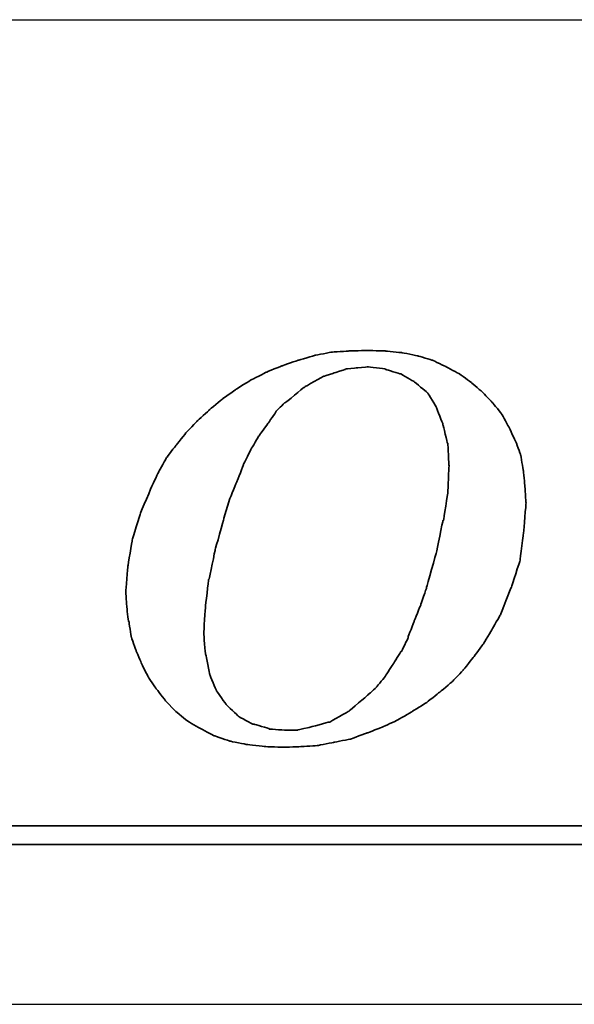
# Model space of a CAD drawing. Header units: millimetres. Extents: x 744 to 1024, y 232 to 311.
# Tile 25 of 41: x 951.068 to 951.913, y 251.215 to 252.715. Entities that reach past the tile are written whole.
import ezdxf

# ---------------------------------------------------------------- set-up
doc = ezdxf.new("R2010")
doc.units = ezdxf.units.MM
doc.header["$LTSCALE"] = 0.15
for name, color, linetype in [('DIM', 4, 'CONTINUOUS'), ('layer 1', 7, 'CONTINUOUS'), ('OUT', 3, 'CONTINUOUS')]:
    doc.layers.add(name, color=color, linetype=linetype)

# ---------------------------------------------------------------- blocks, each defined once
blk = doc.blocks.new('TBI MOTION logo(完整正式版)')
at = {"layer": 'layer 1', "color": 22, "lineweight": 35}
for points, knots in [([(-11.34375, -6.98375), (-11.34375, -6.98375), (-10.91375, -7.43875), (-10.91375, -7.43875), (-10.91375, -7.43875), (-10.91375, -7.43875), (-10.38625, -7.87125), (-10.38625, -7.87125), (-10.38625, -7.87125), (-10.38625, -7.87125), (-9.81125, -8.20375), (-9.81125, -8.20375), (-9.81125, -8.20375), (-9.81125, -8.20375), (-9.21125, -8.51875), (-9.21125, -8.51875), (-9.21125, -8.51875), (-9.21125, -8.51875), (-8.51625, -8.75875), (-8.51625, -8.75875), (-8.51625, -8.75875), (-8.51625, -8.75875), (-7.77125, -8.90375), (-7.77125, -8.90375), (-7.77125, -8.90375), (-7.77125, -8.90375), (-6.97875, -8.99875), (-6.97875, -8.99875), (-6.97875, -8.99875), (-6.97875, -8.99875), (-6.14125, -9.02375), (-6.14125, -9.02375), (-6.14125, -9.02375), (-6.14125, -9.02375), (-5.37125, -8.99875), (-5.37125, -8.99875), (-5.37125, -8.99875), (-5.37125, -8.99875), (-4.65375, -8.94875), (-4.65375, -8.94875), (-4.65375, -8.94875), (-4.65375, -8.94875), (-3.93375, -8.80625), (-3.93375, -8.80625), (-3.93375, -8.80625), (-3.93375, -8.80625), (-3.21375, -8.66375), (-3.21375, -8.66375), (-3.21375, -8.66375), (-3.21375, -8.66375), (-2.49375, -8.39875), (-2.49375, -8.39875), (-2.49375, -8.39875), (-2.49375, -8.39875), (-1.79875, -8.13375), (-1.79875, -8.13375), (-1.79875, -8.13375), (-1.79875, -8.13375), (-1.17375, -7.84375), (-1.17375, -7.84375), (-1.17375, -7.84375), (-1.17375, -7.84375), (-0.52375, -7.46375), (-0.52375, -7.46375), (-0.52375, -7.46375), (-0.52375, -7.46375), (0.10124, -7.07875), (0.10124, -7.07875), (0.10124, -7.07875), (0.10124, -7.07875), (0.67625, -6.62375), (0.67625, -6.62375), (0.67625, -6.62375), (0.67625, -6.62375), (1.24874, -6.14375), (1.24874, -6.14375), (1.24874, -6.14375), (1.24874, -6.14375), (1.72874, -5.64125), (1.72874, -5.64125), (1.72874, -5.64125), (1.72874, -5.64125), (2.18624, -5.06375), (2.18624, -5.06375), (2.18624, -5.06375), (2.18624, -5.06375), (2.61625, -4.48874), (2.61625, -4.48874), (2.61625, -4.48874), (2.61625, -4.48874), (3.00125, -3.83874), (3.00125, -3.83874), (3.00125, -3.83874), (3.00125, -3.83874), (3.36124, -3.21374), (3.36124, -3.21374), (3.36124, -3.21374), (3.36124, -3.21374), (3.84374, -1.99125), (3.84374, -1.99125), (3.84374, -1.99125), (3.84374, -1.99125), (4.22625, -0.81875), (4.22625, -0.81875), (4.22625, -0.81875), (4.22625, -0.81875), (4.39125, 0.45624), (4.39125, 0.45624), (4.39125, 0.45624), (4.39125, 0.45624), (4.48874, 1.70124), (4.48874, 1.70124), (4.48874, 1.70124), (4.48874, 1.70124), (4.43874, 2.44625), (4.43874, 2.44625), (4.43874, 2.44625), (4.43874, 2.44625), (4.36874, 3.14125), (4.36874, 3.14125), (4.36874, 3.14125), (4.36874, 3.14125), (4.25125, 3.81125), (4.25125, 3.81125), (4.25125, 3.81125), (4.25125, 3.81125), (4.03124, 4.41125), (4.03124, 4.41125), (4.03124, 4.41125), (4.03124, 4.41125), (3.74374, 5.01125), (3.74374, 5.01125), (3.74374, 5.01125), (3.74374, 5.01125), (3.43124, 5.58875), (3.43124, 5.58875), (3.43124, 5.58875), (3.43124, 5.58875), (3.02625, 6.09125), (3.02625, 6.09125), (3.02625, 6.09125), (3.02625, 6.09125), (2.59374, 6.54875), (2.59374, 6.54875), (2.59374, 6.54875), (2.59374, 6.54875), (2.09124, 6.98125), (2.09124, 6.98125), (2.09124, 6.98125), (2.09124, 6.98125), (1.56124, 7.36625), (1.56124, 7.36625), (1.56124, 7.36625), (1.56124, 7.36625), (0.98624, 7.67625), (0.98624, 7.67625), (0.98624, 7.67625), (0.98624, 7.67625), (0.38624, 7.96375), (0.38624, 7.96375), (0.38624, 7.96375), (0.38624, 7.96375), (-0.25875, 8.15625), (-0.25875, 8.15625), (-0.25875, 8.15625), (-0.25875, 8.15625), (-0.98125, 8.30125), (-0.98125, 8.30125), (-0.98125, 8.30125), (-0.98125, 8.30125), (-1.70124, 8.37125), (-1.70124, 8.37125), (-1.70124, 8.37125), (-1.70124, 8.37125), (-2.49375, 8.39624), (-2.49375, 8.39624), (-2.49375, 8.39624), (-2.49375, 8.39624), (-3.28625, 8.37125), (-3.28625, 8.37125), (-3.28625, 8.37125), (-3.28625, 8.37125), (-4.05125, 8.32125), (-4.05125, 8.32125), (-4.05125, 8.32125), (-4.05125, 8.32125), (-4.77375, 8.18125), (-4.77375, 8.18125), (-4.77375, 8.18125), (-4.77375, 8.18125), (-5.51625, 7.96375), (-5.51625, 7.96375), (-5.51625, 7.96375), (-5.51625, 7.96375), (-6.21125, 7.72625), (-6.21125, 7.72625), (-6.21125, 7.72625), (-6.21125, 7.72625), (-6.92875, 7.43625), (-6.92875, 7.43625), (-6.92875, 7.43625), (-6.92875, 7.43625), (-7.57875, 7.10125), (-7.57875, 7.10125), (-7.57875, 7.10125), (-7.57875, 7.10125), (-8.24875, 6.69125), (-8.24875, 6.69125), (-8.24875, 6.69125), (-8.24875, 6.69125), (-8.84875, 6.26125), (-8.84875, 6.26125), (-8.84875, 6.26125), (-8.84875, 6.26125), (-9.42625, 5.78125), (-9.42625, 5.78125), (-9.42625, 5.78125), (-9.42625, 5.78125), (-9.95375, 5.30125), (-9.95375, 5.30125), (-9.95375, 5.30125), (-9.95375, 5.30125), (-10.43375, 4.79624), (-10.43375, 4.79624), (-10.43375, 4.79624), (-10.43375, 4.79624), (-10.88875, 4.22125), (-10.88875, 4.22125), (-10.88875, 4.22125), (-10.88875, 4.22125), (-11.29875, 3.69375), (-11.29875, 3.69375), (-11.29875, 3.69375), (-11.29875, 3.69375), (-11.63375, 3.09125), (-11.63375, 3.09125), (-11.63375, 3.09125), (-11.63375, 3.09125), (-11.91875, 2.49625), (-11.91875, 2.49625), (-11.91875, 2.49625), (-11.91875, 2.49625), (-12.44875, 1.24625), (-12.44875, 1.24625), (-12.44875, 1.24625), (-12.44875, 1.24625), (-12.80875, 0.06874), (-12.80875, 0.06874), (-12.80875, 0.06874), (-12.80875, 0.06874), (-12.99875, -1.07875), (-12.99875, -1.07875), (-12.99875, -1.07875), (-12.99875, -1.07875), (-13.09375, -2.18375), (-13.09375, -2.18375), (-13.09375, -2.18375), (-13.09375, -2.18375), (-13.04875, -2.85375), (-13.04875, -2.85375), (-13.04875, -2.85375), (-13.04875, -2.85375), (-12.97375, -3.50375), (-12.97375, -3.50375), (-12.97375, -3.50375), (-12.97375, -3.50375), (-12.95375, -3.50375), (-12.95375, -3.50375), (-12.95375, -3.50375), (-12.95375, -3.50375), (-12.85375, -4.17375), (-12.85375, -4.17375), (-12.85375, -4.17375), (-12.85375, -4.17375), (-12.63875, -4.77624), (-12.63875, -4.77624), (-12.63875, -4.77624), (-12.63875, -4.77624), (-12.39875, -5.35125), (-12.39875, -5.35125), (-12.39875, -5.35125), (-12.39875, -5.35125), (-12.11375, -5.92875), (-12.11375, -5.92875), (-12.11375, -5.92875), (-12.11375, -5.92875), (-11.75375, -6.45375), (-11.75375, -6.45375), (-11.75375, -6.45375), (-11.75375, -6.45375), (-11.34375, -6.98375), (-11.34375, -6.98375)], [0, 0, 0, 0, 0.01369863, 0.01369863, 0.01369863, 0.01369864, 0.02739726, 0.02739726, 0.02739726, 0.02739727, 0.04109589, 0.04109589, 0.04109589, 0.0410959, 0.05479452, 0.05479452, 0.05479452, 0.05479453, 0.06849315, 0.06849315, 0.06849315, 0.06849316, 0.08219178, 0.08219178, 0.08219178, 0.08219179, 0.09589041, 0.09589041, 0.09589041, 0.09589042, 0.10958904, 0.10958904, 0.10958904, 0.10958905, 0.12328767, 0.12328767, 0.12328767, 0.12328768, 0.1369863, 0.1369863, 0.1369863, 0.13698631, 0.15068493, 0.15068493, 0.15068493, 0.15068494, 0.16438356, 0.16438356, 0.16438356, 0.16438357, 0.17808219, 0.17808219, 0.17808219, 0.1780822, 0.19178082, 0.19178082, 0.19178082, 0.19178083, 0.20547945, 0.20547945, 0.20547945, 0.20547946, 0.21917808, 0.21917808, 0.21917808, 0.21917809, 0.23287671, 0.23287671, 0.23287671, 0.23287672, 0.24657534, 0.24657534, 0.24657534, 0.24657535, 0.26027397, 0.26027397, 0.26027397, 0.26027398, 0.2739726, 0.2739726, 0.2739726, 0.27397261, 0.28767123, 0.28767123, 0.28767123, 0.28767124, 0.30136986, 0.30136986, 0.30136986, 0.30136987, 0.31506849, 0.31506849, 0.31506849, 0.3150685, 0.32876712, 0.32876712, 0.32876712, 0.32876713, 0.34246575, 0.34246575, 0.34246575, 0.34246576, 0.35616438, 0.35616438, 0.35616438, 0.35616439, 0.36986301, 0.36986301, 0.36986301, 0.36986302, 0.38356164, 0.38356164, 0.38356164, 0.38356165, 0.39726027, 0.39726027, 0.39726027, 0.39726028, 0.4109589, 0.4109589, 0.4109589, 0.41095891, 0.42465753, 0.42465753, 0.42465753, 0.42465754, 0.43835616, 0.43835616, 0.43835616, 0.43835617, 0.45205479, 0.45205479, 0.45205479, 0.4520548, 0.46575342, 0.46575342, 0.46575342, 0.46575343, 0.47945205, 0.47945205, 0.47945205, 0.47945206, 0.49315068, 0.49315068, 0.49315068, 0.49315069, 0.50684932, 0.50684932, 0.50684932, 0.50684933, 0.52054795, 0.52054795, 0.52054795, 0.52054796, 0.53424658, 0.53424658, 0.53424658, 0.53424659, 0.54794521, 0.54794521, 0.54794521, 0.54794522, 0.56164384, 0.56164384, 0.56164384, 0.56164385, 0.57534247, 0.57534247, 0.57534247, 0.57534248, 0.5890411, 0.5890411, 0.5890411, 0.58904111, 0.60273973, 0.60273973, 0.60273973, 0.60273974, 0.61643836, 0.61643836, 0.61643836, 0.61643837, 0.63013699, 0.63013699, 0.63013699, 0.630137, 0.64383562, 0.64383562, 0.64383562, 0.64383563, 0.65753425, 0.65753425, 0.65753425, 0.65753426, 0.67123288, 0.67123288, 0.67123288, 0.67123289, 0.68493151, 0.68493151, 0.68493151, 0.68493152, 0.69863014, 0.69863014, 0.69863014, 0.69863015, 0.71232877, 0.71232877, 0.71232877, 0.71232878, 0.7260274, 0.7260274, 0.7260274, 0.72602741, 0.73972603, 0.73972603, 0.73972603, 0.73972604, 0.75342466, 0.75342466, 0.75342466, 0.75342467, 0.76712329, 0.76712329, 0.76712329, 0.7671233, 0.78082192, 0.78082192, 0.78082192, 0.78082193, 0.79452055, 0.79452055, 0.79452055, 0.79452056, 0.80821918, 0.80821918, 0.80821918, 0.80821919, 0.82191781, 0.82191781, 0.82191781, 0.82191782, 0.83561644, 0.83561644, 0.83561644, 0.83561645, 0.84931507, 0.84931507, 0.84931507, 0.84931508, 0.8630137, 0.8630137, 0.8630137, 0.86301371, 0.87671233, 0.87671233, 0.87671233, 0.87671234, 0.89041096, 0.89041096, 0.89041096, 0.89041097, 0.90410959, 0.90410959, 0.90410959, 0.9041096, 0.91780822, 0.91780822, 0.91780822, 0.91780823, 0.93150685, 0.93150685, 0.93150685, 0.93150686, 0.94520548, 0.94520548, 0.94520548, 0.94520549, 0.95890411, 0.95890411, 0.95890411, 0.95890412, 0.97260274, 0.97260274, 0.97260274, 0.97260275, 0.98630137, 0.98630137, 0.98630137, 0.98630138, 1, 1, 1, 1]), ([(-8.77875, 1.03124), (-8.77875, 1.03124), (-8.51625, 1.89625), (-8.51625, 1.89625), (-8.51625, 1.89625), (-8.51625, 1.89625), (-8.20375, 2.66375), (-8.20375, 2.66375), (-8.20375, 2.66375), (-8.20375, 2.66375), (-7.91625, 3.38125), (-7.91625, 3.38125), (-7.91625, 3.38125), (-7.91625, 3.38125), (-7.91625, 3.40624), (-7.91625, 3.40624), (-7.91625, 3.40624), (-7.91625, 3.40624), (-7.57875, 4.07624), (-7.57875, 4.07624), (-7.57875, 4.07624), (-7.57875, 4.07624), (-7.24375, 4.65125), (-7.24375, 4.65125), (-7.24375, 4.65125), (-7.24375, 4.65125), (-7.21875, 4.65125), (-7.21875, 4.65125), (-7.21875, 4.65125), (-7.21875, 4.65125), (-7.21875, 4.67624), (-7.21875, 4.67624), (-7.21875, 4.67624), (-7.21875, 4.67624), (-6.83625, 5.20375), (-6.83625, 5.20375), (-6.83625, 5.20375), (-6.83625, 5.20375), (-6.49875, 5.68625), (-6.49875, 5.68625), (-6.49875, 5.68625), (-6.49875, 5.68625), (-6.49875, 5.70625), (-6.49875, 5.70625), (-6.49875, 5.70625), (-6.49875, 5.70625), (-6.11625, 6.09125), (-6.11625, 6.09125), (-6.11625, 6.09125), (-6.11625, 6.09125), (-6.09125, 6.09125), (-6.09125, 6.09125), (-6.09125, 6.09125), (-6.09125, 6.09125), (-5.27375, 6.76625), (-5.27375, 6.76625), (-5.27375, 6.76625), (-5.27375, 6.76625), (-5.24875, 6.76625), (-5.24875, 6.76625), (-5.24875, 6.76625), (-5.24875, 6.76625), (-5.24875, 6.78625), (-5.24875, 6.78625), (-5.24875, 6.78625), (-5.24875, 6.78625), (-4.38875, 7.26624), (-4.38875, 7.26624), (-4.38875, 7.26624), (-4.38875, 7.26624), (-4.36125, 7.26624), (-4.36125, 7.26624), (-4.36125, 7.26624), (-4.36125, 7.26624), (-3.93375, 7.41125), (-3.93375, 7.41125), (-3.93375, 7.41125), (-3.93375, 7.41125), (-3.47375, 7.55625), (-3.47375, 7.55625), (-3.47375, 7.55625), (-3.47375, 7.55625), (-3.45375, 7.55625), (-3.45375, 7.55625), (-3.45375, 7.55625), (-3.45375, 7.55625), (-3.42875, 7.58124), (-3.42875, 7.58124), (-3.42875, 7.58124), (-3.42875, 7.58124), (-2.97375, 7.62625), (-2.97375, 7.62625), (-2.97375, 7.62625), (-2.97375, 7.62625), (-2.49375, 7.67625), (-2.49375, 7.67625), (-2.49375, 7.67625), (-2.49375, 7.67625), (-2.46875, 7.67625), (-2.46875, 7.67625), (-2.46875, 7.67625), (-2.46875, 7.67625), (-1.70124, 7.58124), (-1.70124, 7.58124), (-1.70124, 7.58124), (-1.70124, 7.58124), (-1.67875, 7.55625), (-1.67875, 7.55625), (-1.67875, 7.55625), (-1.67875, 7.55625), (-1.65375, 7.55625), (-1.65375, 7.55625), (-1.65375, 7.55625), (-1.65375, 7.55625), (-1.03125, 7.36625), (-1.03125, 7.36625), (-1.03125, 7.36625), (-1.03125, 7.36625), (-1.00625, 7.36625), (-1.00625, 7.36625), (-1.00625, 7.36625), (-1.00625, 7.36625), (-0.43124, 7.02624), (-0.43124, 7.02624), (-0.43124, 7.02624), (-0.43124, 7.02624), (-0.40625, 7.00624), (-0.40625, 7.00624), (-0.40625, 7.00624), (-0.40625, 7.00624), (0.12124, 6.57124), (0.12124, 6.57124), (0.12124, 6.57124), (0.12124, 6.57124), (0.14624, 6.54875), (0.14624, 6.54875), (0.14624, 6.54875), (0.14624, 6.54875), (0.17124, 6.52375), (0.17124, 6.52375), (0.17124, 6.52375), (0.17124, 6.52375), (0.55625, 5.89875), (0.55625, 5.89875), (0.55625, 5.89875), (0.55625, 5.89875), (0.55625, 5.87625), (0.55625, 5.87625), (0.55625, 5.87625), (0.55625, 5.87625), (0.84124, 5.15625), (0.84124, 5.15625), (0.84124, 5.15625), (0.84124, 5.15625), (0.84124, 5.13125), (0.84124, 5.13125), (0.84124, 5.13125), (0.84124, 5.13125), (1.03624, 4.31875), (1.03624, 4.31875), (1.03624, 4.31875), (1.03624, 4.31875), (1.05624, 4.31875), (1.05624, 4.31875), (1.05624, 4.31875), (1.05624, 4.31875), (1.05624, 4.29125), (1.05624, 4.29125), (1.05624, 4.29125), (1.05624, 4.29125), (1.10625, 3.33125), (1.10625, 3.33125), (1.10625, 3.33125), (1.10625, 3.33125), (1.10625, 3.30875), (1.10625, 3.30875), (1.10625, 3.30875), (1.10625, 3.30875), (1.05624, 2.20624), (1.05624, 2.20624), (1.05624, 2.20624), (1.05624, 2.20624), (1.05624, 2.18124), (1.05624, 2.18124), (1.05624, 2.18124), (1.05624, 2.18124), (0.86624, 0.93624), (0.86624, 0.93624), (0.86624, 0.93624), (0.86624, 0.93624), (0.84124, 0.93624), (0.84124, 0.93624), (0.84124, 0.93624), (0.84124, 0.93624), (0.55625, -0.45874), (0.55625, -0.45874), (0.55625, -0.45874), (0.55625, -0.45874), (0.12124, -1.99125), (0.12124, -1.99125), (0.12124, -1.99125), (0.12124, -1.99125), (0.12124, -2.01874), (0.12124, -2.01874), (0.12124, -2.01874), (0.12124, -2.01874), (-0.13874, -2.78375), (-0.13874, -2.78375), (-0.13874, -2.78375), (-0.13874, -2.78375), (-0.43124, -3.50375), (-0.43124, -3.50375), (-0.43124, -3.50375), (-0.43124, -3.50375), (-0.69375, -4.19875), (-0.69375, -4.19875), (-0.69375, -4.19875), (-0.69375, -4.19875), (-0.69375, -4.22375), (-0.69375, -4.22375), (-0.69375, -4.22375), (-0.69375, -4.22375), (-0.98125, -4.82374), (-0.98125, -4.82374), (-0.98125, -4.82374), (-0.98125, -4.82374), (-1.00625, -4.82374), (-1.00625, -4.82374), (-1.00625, -4.82374), (-1.00625, -4.82374), (-1.33875, -5.35125), (-1.33875, -5.35125), (-1.33875, -5.35125), (-1.33875, -5.35125), (-1.67875, -5.87875), (-1.67875, -5.87875), (-1.67875, -5.87875), (-1.67875, -5.87875), (-1.67875, -5.90375), (-1.67875, -5.90375), (-1.67875, -5.90375), (-1.67875, -5.90375), (-2.05875, -6.35875), (-2.05875, -6.35875), (-2.05875, -6.35875), (-2.05875, -6.35875), (-2.08375, -6.38375), (-2.08375, -6.38375), (-2.08375, -6.38375), (-2.08375, -6.38375), (-2.46875, -6.74375), (-2.46875, -6.74375), (-2.46875, -6.74375), (-2.46875, -6.74375), (-3.25875, -7.41625), (-3.25875, -7.41625), (-3.25875, -7.41625), (-3.25875, -7.41625), (-3.28625, -7.43875), (-3.28625, -7.43875), (-3.28625, -7.43875), (-3.28625, -7.43875), (-4.12375, -7.91875), (-4.12375, -7.91875), (-4.12375, -7.91875), (-4.12375, -7.91875), (-4.14875, -7.91875), (-4.14875, -7.91875), (-4.14875, -7.91875), (-4.14875, -7.91875), (-4.17125, -7.91875), (-4.17125, -7.91875), (-4.17125, -7.91875), (-4.17125, -7.91875), (-5.03375, -8.15875), (-5.03375, -8.15875), (-5.03375, -8.15875), (-5.03375, -8.15875), (-5.51625, -8.25625), (-5.51625, -8.25625), (-5.51625, -8.25625), (-5.51625, -8.25625), (-5.54125, -8.27875), (-5.54125, -8.27875), (-5.54125, -8.27875), (-5.54125, -8.27875), (-5.56375, -8.27875), (-5.56375, -8.27875), (-5.56375, -8.27875), (-5.56375, -8.27875), (-5.99625, -8.27875), (-5.99625, -8.27875), (-5.99625, -8.27875), (-5.99625, -8.27875), (-6.76375, -8.23125), (-6.76375, -8.23125), (-6.76375, -8.23125), (-6.76375, -8.23125), (-6.78875, -8.23125), (-6.78875, -8.23125), (-6.78875, -8.23125), (-6.78875, -8.23125), (-6.78875, -8.20375), (-6.78875, -8.20375), (-6.78875, -8.20375), (-6.78875, -8.20375), (-7.45875, -8.01375), (-7.45875, -8.01375), (-7.45875, -8.01375), (-7.45875, -8.01375), (-7.48375, -8.01375), (-7.48375, -8.01375), (-7.48375, -8.01375), (-7.48375, -8.01375), (-7.50875, -8.01375), (-7.50875, -8.01375), (-7.50875, -8.01375), (-7.50875, -8.01375), (-8.13125, -7.67875), (-8.13125, -7.67875), (-8.13125, -7.67875), (-8.13125, -7.67875), (-8.15625, -7.65375), (-8.15625, -7.65375), (-8.15625, -7.65375), (-8.15625, -7.65375), (-8.65875, -7.17375), (-8.65875, -7.17375), (-8.65875, -7.17375), (-8.65875, -7.17375), (-8.68375, -7.14875), (-8.68375, -7.14875), (-8.68375, -7.14875), (-8.68375, -7.14875), (-9.08875, -6.57375), (-9.08875, -6.57375), (-9.08875, -6.57375), (-9.08875, -6.57375), (-9.11375, -6.54875), (-9.11375, -6.54875), (-9.11375, -6.54875), (-9.11375, -6.54875), (-9.11375, -6.52875), (-9.11375, -6.52875), (-9.11375, -6.52875), (-9.11375, -6.52875), (-9.40375, -5.85375), (-9.40375, -5.85375), (-9.40375, -5.85375), (-9.40375, -5.85375), (-9.40375, -5.82875), (-9.40375, -5.82875), (-9.40375, -5.82875), (-9.40375, -5.82875), (-9.56875, -4.96875), (-9.56875, -4.96875), (-9.56875, -4.96875), (-9.56875, -4.96875), (-9.59375, -4.94375), (-9.59375, -4.94375), (-9.59375, -4.94375), (-9.59375, -4.94375), (-9.66375, -4.03375), (-9.66375, -4.03375), (-9.66375, -4.03375), (-9.66375, -4.03375), (-9.66375, -4.00875), (-9.66375, -4.00875), (-9.66375, -4.00875), (-9.66375, -4.00875), (-9.59375, -2.85375), (-9.59375, -2.85375), (-9.59375, -2.85375), (-9.59375, -2.85375), (-9.45125, -1.65875), (-9.45125, -1.65875), (-9.45125, -1.65875), (-9.45125, -1.65875), (-9.42625, -1.63375), (-9.42625, -1.63375), (-9.42625, -1.63375), (-9.42625, -1.63375), (-9.16125, -0.33875), (-9.16125, -0.33875), (-9.16125, -0.33875), (-9.16125, -0.33875), (-8.77875, 1.00624), (-8.77875, 1.00624), (-8.77875, 1.00624), (-8.77875, 1.00624), (-8.77875, 1.03124), (-8.77875, 1.03124)], [0, 0, 0, 0, 0.01020408, 0.01020408, 0.01020408, 0.01020409, 0.02040816, 0.02040816, 0.02040816, 0.02040817, 0.03061224, 0.03061224, 0.03061224, 0.03061225, 0.04081633, 0.04081633, 0.04081633, 0.04081634, 0.05102041, 0.05102041, 0.05102041, 0.05102042, 0.06122449, 0.06122449, 0.06122449, 0.0612245, 0.07142857, 0.07142857, 0.07142857, 0.07142858, 0.08163265, 0.08163265, 0.08163265, 0.08163266, 0.09183673, 0.09183673, 0.09183673, 0.09183674, 0.10204082, 0.10204082, 0.10204082, 0.10204083, 0.1122449, 0.1122449, 0.1122449, 0.11224491, 0.12244898, 0.12244898, 0.12244898, 0.12244899, 0.13265306, 0.13265306, 0.13265306, 0.13265307, 0.14285714, 0.14285714, 0.14285714, 0.14285715, 0.15306122, 0.15306122, 0.15306122, 0.15306123, 0.16326531, 0.16326531, 0.16326531, 0.16326532, 0.17346939, 0.17346939, 0.17346939, 0.1734694, 0.18367347, 0.18367347, 0.18367347, 0.18367348, 0.19387755, 0.19387755, 0.19387755, 0.19387756, 0.20408163, 0.20408163, 0.20408163, 0.20408164, 0.21428571, 0.21428571, 0.21428571, 0.21428572, 0.2244898, 0.2244898, 0.2244898, 0.22448981, 0.23469388, 0.23469388, 0.23469388, 0.23469389, 0.24489796, 0.24489796, 0.24489796, 0.24489797, 0.25510204, 0.25510204, 0.25510204, 0.25510205, 0.26530612, 0.26530612, 0.26530612, 0.26530613, 0.2755102, 0.2755102, 0.2755102, 0.27551021, 0.28571429, 0.28571429, 0.28571429, 0.2857143, 0.29591837, 0.29591837, 0.29591837, 0.29591838, 0.30612245, 0.30612245, 0.30612245, 0.30612246, 0.31632653, 0.31632653, 0.31632653, 0.31632654, 0.32653061, 0.32653061, 0.32653061, 0.32653062, 0.33673469, 0.33673469, 0.33673469, 0.3367347, 0.34693878, 0.34693878, 0.34693878, 0.34693879, 0.35714286, 0.35714286, 0.35714286, 0.35714287, 0.36734694, 0.36734694, 0.36734694, 0.36734695, 0.37755102, 0.37755102, 0.37755102, 0.37755103, 0.3877551, 0.3877551, 0.3877551, 0.38775511, 0.39795918, 0.39795918, 0.39795918, 0.39795919, 0.40816327, 0.40816327, 0.40816327, 0.40816328, 0.41836735, 0.41836735, 0.41836735, 0.41836736, 0.42857143, 0.42857143, 0.42857143, 0.42857144, 0.43877551, 0.43877551, 0.43877551, 0.43877552, 0.44897959, 0.44897959, 0.44897959, 0.4489796, 0.45918367, 0.45918367, 0.45918367, 0.45918368, 0.46938776, 0.46938776, 0.46938776, 0.46938777, 0.47959184, 0.47959184, 0.47959184, 0.47959185, 0.48979592, 0.48979592, 0.48979592, 0.48979593, 0.5, 0.5, 0.5, 0.50000001, 0.51020408, 0.51020408, 0.51020408, 0.51020409, 0.52040816, 0.52040816, 0.52040816, 0.52040817, 0.53061224, 0.53061224, 0.53061224, 0.53061225, 0.54081633, 0.54081633, 0.54081633, 0.54081634, 0.55102041, 0.55102041, 0.55102041, 0.55102042, 0.56122449, 0.56122449, 0.56122449, 0.5612245, 0.57142857, 0.57142857, 0.57142857, 0.57142858, 0.58163265, 0.58163265, 0.58163265, 0.58163266, 0.59183673, 0.59183673, 0.59183673, 0.59183674, 0.60204082, 0.60204082, 0.60204082, 0.60204083, 0.6122449, 0.6122449, 0.6122449, 0.61224491, 0.62244898, 0.62244898, 0.62244898, 0.62244899, 0.63265306, 0.63265306, 0.63265306, 0.63265307, 0.64285714, 0.64285714, 0.64285714, 0.64285715, 0.65306122, 0.65306122, 0.65306122, 0.65306123, 0.66326531, 0.66326531, 0.66326531, 0.66326532, 0.67346939, 0.67346939, 0.67346939, 0.6734694, 0.68367347, 0.68367347, 0.68367347, 0.68367348, 0.69387755, 0.69387755, 0.69387755, 0.69387756, 0.70408163, 0.70408163, 0.70408163, 0.70408164, 0.71428571, 0.71428571, 0.71428571, 0.71428572, 0.7244898, 0.7244898, 0.7244898, 0.72448981, 0.73469388, 0.73469388, 0.73469388, 0.73469389, 0.74489796, 0.74489796, 0.74489796, 0.74489797, 0.75510204, 0.75510204, 0.75510204, 0.75510205, 0.76530612, 0.76530612, 0.76530612, 0.76530613, 0.7755102, 0.7755102, 0.7755102, 0.77551021, 0.78571429, 0.78571429, 0.78571429, 0.7857143, 0.79591837, 0.79591837, 0.79591837, 0.79591838, 0.80612245, 0.80612245, 0.80612245, 0.80612246, 0.81632653, 0.81632653, 0.81632653, 0.81632654, 0.82653061, 0.82653061, 0.82653061, 0.82653062, 0.83673469, 0.83673469, 0.83673469, 0.8367347, 0.84693878, 0.84693878, 0.84693878, 0.84693879, 0.85714286, 0.85714286, 0.85714286, 0.85714287, 0.86734694, 0.86734694, 0.86734694, 0.86734695, 0.87755102, 0.87755102, 0.87755102, 0.87755103, 0.8877551, 0.8877551, 0.8877551, 0.88775511, 0.89795918, 0.89795918, 0.89795918, 0.89795919, 0.90816327, 0.90816327, 0.90816327, 0.90816328, 0.91836735, 0.91836735, 0.91836735, 0.91836736, 0.92857143, 0.92857143, 0.92857143, 0.92857144, 0.93877551, 0.93877551, 0.93877551, 0.93877552, 0.94897959, 0.94897959, 0.94897959, 0.9489796, 0.95918367, 0.95918367, 0.95918367, 0.95918368, 0.96938776, 0.96938776, 0.96938776, 0.96938777, 0.97959184, 0.97959184, 0.97959184, 0.97959185, 0.98979592, 0.98979592, 0.98979592, 0.98979593, 1, 1, 1, 1]), ([(75.90875, -9.47875), (75.90875, -9.47875), (75.90875, -12.28625), (75.90875, -12.28625), (75.90875, -12.28625), (75.90875, -12.28625), (75.90875, -12.47875), (75.90875, -12.47875), (75.90875, -12.47875), (75.90875, -12.47875), (75.71625, -12.47875), (75.71625, -12.47875), (75.71625, -12.47875), (75.71625, -12.47875), (-88.32875, -12.47875), (-88.32875, -12.47875), (-88.32875, -12.47875), (-88.32875, -12.47875), (-88.32875, -13.29375), (-88.32875, -13.29375), (-88.32875, -13.29375), (-88.32875, -13.29375), (82.89125, -13.29375), (82.89125, -13.29375), (82.89125, -13.29375), (82.89125, -13.29375), (75.90875, -9.47875), (75.90875, -9.47875)], [0, 0, 0, 0, 0.14285714, 0.14285714, 0.14285714, 0.14285715, 0.28571429, 0.28571429, 0.28571429, 0.2857143, 0.42857143, 0.42857143, 0.42857143, 0.42857144, 0.57142857, 0.57142857, 0.57142857, 0.57142858, 0.71428571, 0.71428571, 0.71428571, 0.71428572, 0.85714286, 0.85714286, 0.85714286, 0.85714287, 1, 1, 1, 1])]:
    blk.add_open_spline(points, degree=3, knots=knots, dxfattribs=at)

msp = doc.modelspace()

# ---------------------------------------------------------------- linework, layer by layer
at = {"layer": 'OUT', "color": 0}
for p, q in [((946.0508, 252.715), (956.5967, 252.715)), ((946.0508, 251.215), (956.5967, 251.215))]:
    msp.add_line(p, q, dxfattribs=at)

# ---------------------------------------------------------------- block references
at = {"layer": 'DIM', "color": 0, "xscale": 0.0347003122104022, "yscale": 0.0347003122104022, "zscale": 0.0347003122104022}
msp.add_blockref('TBI MOTION logo(完整正式版)', (951.6837, 251.9198), dxfattribs=at)

doc.saveas('drawing.dxf')
